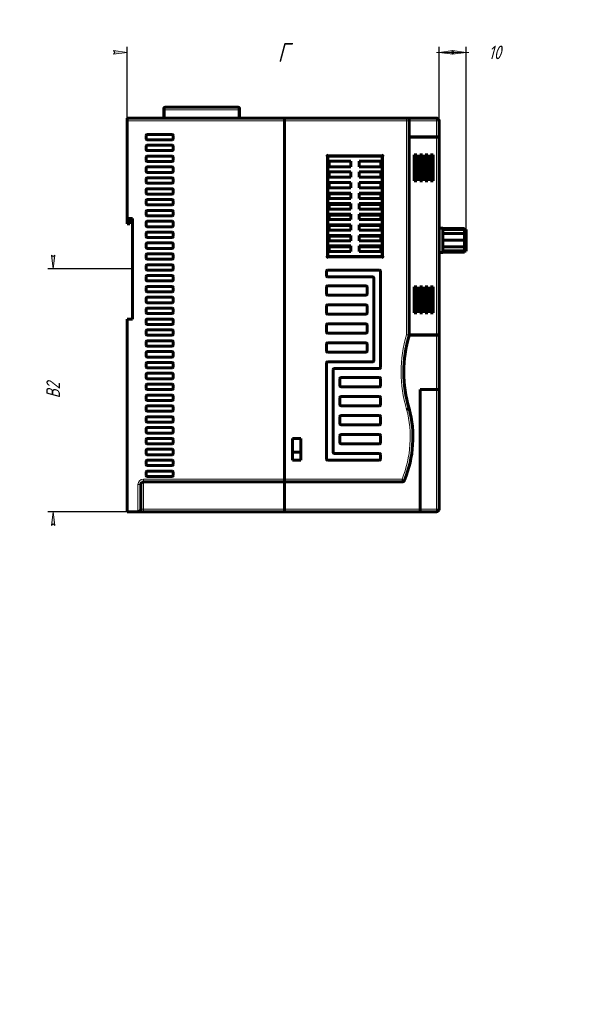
# Model space of a CAD drawing. Header units: millimetres. Extents: x 0 to 420, y 0 to 594.
# Tile 7 of 8: x 208 to 420, y 0 to 363. Entities that reach past the tile are written whole.
import ezdxf

# ---------------------------------------------------------------- set-up
doc = ezdxf.new("R2010")
doc.units = ezdxf.units.MM
doc.linetypes.add('K5LT_BASIC', pattern=[0])
doc.linetypes.add('K5LT_THIN', pattern=[0])
doc.layers.add('Системный слой', color=7, linetype='Continuous')
doc.styles.add('KDIMTEXTSTYLE', font='GOST_AU.SHX', dxfattribs={"width": 0.96, "oblique": 15, "height": 5})
doc.dimstyles.new('KDIMSTYLE (1.00)', dxfattribs={"dimtxt": 5, "dimasz": 1, "dimexe": 2, "dimexo": 0, "dimgap": 1, "dimtad": 1, "dimtxsty": 'KDIMTEXTSTYLE', "dimsah": 1, "dimcen": 0, "dimdle": 1, "dimadec": 0, "dimazin": 0, "dimtfac": 0.667, "dimtmove": 0, "dimatfit": 3, "dimfxl": 1, "dimtvp": 1, "dimtolj": 1, "dimtzin": 0, "dimarcsym": 0})

# ---------------------------------------------------------------- blocks, each defined once
blk = doc.blocks.new('U11')
at = {"layer": 'Системный слой', "color": 150, "linetype": 'K5LT_BASIC', "lineweight": 60, "true_color": 0x0080ff}
for p, q in [((362.8, 262.4), (362.8, 261.9)), ((362.8, 257.9), (362.8, 257.4))]:
    blk.add_line(p, q, dxfattribs=at)
blk = doc.blocks.new('U12')
at = {"layer": 'Системный слой', "color": 150, "linetype": 'K5LT_BASIC', "lineweight": 60, "true_color": 0x0080ff}
for p, q in [((362.8, 271.4), (362.8, 270.9)), ((362.8, 266.9), (362.8, 266.4))]:
    blk.add_line(p, q, dxfattribs=at)
blk = doc.blocks.new('U13')
at = {"layer": 'Системный слой', "color": 150, "linetype": 'K5LT_BASIC', "lineweight": 60, "true_color": 0x0080ff}
for p, q in [((362.81, 309.44), (362.81, 309.55)), ((362.81, 307.83), (362.81, 307.94))]:
    blk.add_line(p, q, dxfattribs=at)
blk = doc.blocks.new('U14')
at = {"layer": 'Системный слой', "color": 150, "linetype": 'K5LT_BASIC', "lineweight": 60, "true_color": 0x0080ff}
for p, q in [((362.81, 261.9), (362.81, 261.26)), ((362.81, 258.7), (362.81, 257.9))]:
    blk.add_line(p, q, dxfattribs=at)
blk = doc.blocks.new('KDIMARROW_01')
at = {"layer": 'Системный слой'}
blk.add_hatch(color=0, dxfattribs=at).paths.add_polyline_path([(0, 0), (-5, 0.66), (-4.5, 0), (-5, -0.66)])
at = {"layer": 'Системный слой', "color": 0, "linetype": 'K5LT_THIN', "lineweight": 18}
for p, q in [((-4.5, 0), (-5, 0.66)), ((-5, 0.66), (0, 0)), ((0, 0), (-5, -0.66)), ((-5, -0.66), (-4.5, 0)), ((0, 0), (-1, 0))]:
    blk.add_line(p, q, dxfattribs=at)
blk = doc.blocks.new('KDIMARROW_02')
at = {"layer": 'Системный слой'}
blk.add_hatch(color=0, dxfattribs=at).paths.add_polyline_path([(4.5, 0), (5, 0.66), (0, 0), (5, -0.66)])
at = {"layer": 'Системный слой', "color": 0, "linetype": 'K5LT_THIN', "lineweight": 18}
for p, q in [((0, 0), (-1, 0)), ((5, 0.66), (0, 0)), ((0, 0), (5, -0.66)), ((0, 0), (7, 0)), ((4.5, 0), (5, 0.66)), ((5, -0.66), (4.5, 0))]:
    blk.add_line(p, q, dxfattribs=at)

msp = doc.modelspace()

# ---------------------------------------------------------------- linework, layer by layer
at = {"layer": 'Системный слой', "color": 150, "linetype": 'K5LT_BASIC', "lineweight": 60, "true_color": 0x0080ff}
for p, q in [((288.755, 330.397), (261.755, 330.397)), ((247.774, 325.397), (247.774, 326.397)), ((247.774, 326.397), (305.774, 326.397)), ((261.255, 329.397), (261.255, 329.897)), ((261.255, 326.397), (261.255, 329.397)), ((289.255, 329.397), (289.255, 329.897)), ((289.255, 326.397), (289.255, 329.397)), ((305.774, 326.397), (305.774, 325.397)), ((305.774, 325.397), (305.774, 326.397)), ((305.774, 326.397), (350.774, 326.397)), ((350.774, 326.397), (361.774, 326.397)), ((247.774, 325.397), (247.774, 289.393)), ((305.774, 325.397), (305.774, 193.397)), ((305.774, 325.397), (305.774, 193.397)), ((351.774, 325.397), (351.774, 246.583)), ((362.774, 325.397), (362.774, 319.574)), ((254.774, 319.997), (254.774, 318.797)), ((264.374, 320.397), (255.174, 320.397)), ((264.774, 318.797), (264.774, 319.997)), ((351.774, 319.448), (361.774, 319.448)), ((351.774, 319.383), (361.774, 319.383)), ((362.774, 319.51), (362.774, 319.574)), ((362.774, 319.51), (362.774, 246.433)), ((254.774, 315.997), (254.774, 314.797)), ((255.174, 318.397), (264.374, 318.397)), ((264.374, 316.397), (255.174, 316.397)), ((264.774, 314.797), (264.774, 315.997)), ((362.774, 316.397), (362.784, 316.397)), ((362.784, 316.397), (362.784, 315.397)), ((254.774, 311.997), (254.774, 310.797)), ((255.174, 314.397), (264.374, 314.397)), ((264.374, 312.397), (255.174, 312.397)), ((264.774, 310.797), (264.774, 311.997)), ((321.274, 312.897), (321.774, 312.397)), ((341.774, 312.397), (321.774, 312.397)), ((321.774, 312.397), (321.774, 275.397)), ((342.274, 312.897), (341.774, 312.397)), ((341.774, 275.397), (341.774, 312.397)), ((353.627, 312.882), (354.627, 312.882)), ((353.627, 303.291), (353.627, 312.882)), ((354.627, 312.882), (354.627, 303.291)), ((355.627, 303.291), (355.627, 312.882)), ((355.627, 312.882), (356.627, 312.882)), ((356.627, 312.882), (356.627, 303.291)), ((357.627, 303.291), (357.627, 312.882)), ((357.627, 312.882), (358.627, 312.882)), ((358.627, 312.882), (358.627, 303.291)), ((359.627, 312.882), (360.627, 312.882)), ((359.627, 303.291), (359.627, 312.882)), ((360.627, 312.882), (360.627, 303.291)), ((362.784, 315.397), (362.784, 252.397)), ((362.784, 312.987), (362.794, 312.987)), ((362.794, 312.987), (362.794, 309.987)), ((362.794, 312.487), (362.804, 312.487)), ((362.804, 312.487), (362.804, 310.487)), ((255.174, 310.397), (264.374, 310.397)), ((264.374, 308.397), (255.174, 308.397)), ((330.282, 310.497), (322.282, 310.497)), ((322.282, 310.497), (322.282, 308.497)), ((322.282, 308.497), (330.282, 308.497)), ((330.282, 308.497), (330.282, 310.497)), ((333.282, 310.497), (333.282, 308.497)), ((341.282, 310.497), (333.282, 310.497)), ((333.282, 308.497), (341.282, 308.497)), ((341.282, 308.497), (341.282, 310.497)), ((362.784, 309.987), (362.794, 309.987)), ((362.784, 309.614), (362.808, 309.614)), ((362.784, 309.597), (362.808, 309.597)), ((362.784, 309.595), (362.808, 309.595)), ((362.784, 309.577), (362.808, 309.577)), ((362.784, 309.554), (362.808, 309.554)), ((362.784, 309.444), (362.808, 309.444)), ((362.794, 310.487), (362.804, 310.487)), ((362.808, 309.597), (362.808, 309.614)), ((362.808, 309.595), (362.808, 309.597)), ((362.808, 309.577), (362.808, 309.595)), ((362.808, 309.554), (362.808, 309.577)), ((362.808, 309.444), (362.808, 309.374)), ((362.808, 308.054), (362.808, 309.374)), ((254.774, 307.997), (254.774, 306.797)), ((255.174, 306.397), (264.374, 306.397)), ((264.774, 306.797), (264.774, 307.997)), ((322.282, 306.597), (322.282, 304.597)), ((330.282, 306.597), (322.282, 306.597)), ((330.282, 304.597), (330.282, 306.597)), ((333.282, 306.597), (333.282, 304.597)), ((341.282, 306.597), (333.282, 306.597)), ((341.282, 304.597), (341.282, 306.597)), ((362.784, 307.998), (362.808, 307.998)), ((362.784, 307.982), (362.808, 307.982)), ((362.784, 307.98), (362.808, 307.98)), ((362.784, 307.944), (362.808, 307.944)), ((362.784, 307.941), (362.808, 307.941)), ((362.784, 307.831), (362.808, 307.831)), ((362.784, 307.748), (362.808, 307.748)), ((362.784, 307.73), (362.808, 307.73)), ((362.784, 307.559), (362.808, 307.559)), ((362.784, 306.397), (362.794, 306.397)), ((362.794, 306.397), (362.794, 305.397)), ((362.794, 306.012), (362.808, 306.012)), ((362.794, 305.397), (362.794, 294.397)), ((362.808, 308.054), (362.808, 307.998)), ((362.808, 307.998), (362.808, 307.982)), ((362.808, 307.98), (362.808, 307.982)), ((362.808, 307.98), (362.808, 307.963)), ((362.808, 307.963), (362.808, 307.944)), ((362.808, 307.941), (362.808, 307.944)), ((362.808, 307.831), (362.808, 307.801)), ((362.808, 307.801), (362.808, 307.748)), ((362.808, 307.748), (362.808, 307.73)), ((362.808, 307.631), (362.808, 307.73)), ((362.808, 307.631), (362.808, 307.578)), ((362.808, 307.578), (362.808, 307.559)), ((362.808, 306.012), (362.808, 305.899)), ((362.808, 305.899), (362.808, 305.398)), ((362.808, 305.398), (362.808, 294.398)), ((254.774, 303.997), (254.774, 302.797)), ((264.374, 304.397), (255.174, 304.397)), ((255.174, 302.397), (264.374, 302.397)), ((264.774, 302.797), (264.774, 303.997)), ((322.282, 304.597), (330.282, 304.597)), ((330.282, 302.697), (322.282, 302.697)), ((322.282, 302.697), (322.282, 300.697)), ((330.282, 300.697), (330.282, 302.697)), ((333.282, 304.597), (341.282, 304.597)), ((333.282, 302.697), (333.282, 300.697)), ((341.282, 302.697), (333.282, 302.697)), ((341.282, 300.697), (341.282, 302.697)), ((354.627, 303.291), (353.627, 303.291)), ((356.627, 303.291), (355.627, 303.291)), ((358.627, 303.291), (357.627, 303.291)), ((360.627, 303.291), (359.627, 303.291)), ((254.774, 299.997), (254.774, 298.797)), ((264.374, 300.397), (255.174, 300.397)), ((255.174, 298.397), (264.374, 298.397)), ((264.774, 298.797), (264.774, 299.997)), ((322.282, 300.697), (330.282, 300.697)), ((322.282, 298.797), (322.282, 296.797)), ((330.282, 298.797), (322.282, 298.797)), ((322.282, 298.497), (330.274, 298.497)), ((330.274, 298.497), (330.274, 296.797)), ((330.282, 296.797), (330.282, 298.797)), ((333.282, 300.697), (341.282, 300.697)), ((341.282, 298.797), (333.282, 298.797)), ((333.282, 298.797), (333.282, 296.797)), ((333.282, 298.497), (341.274, 298.497)), ((341.274, 298.497), (341.274, 296.797)), ((341.282, 296.797), (341.282, 298.797)), ((254.774, 295.997), (254.774, 294.797)), ((264.374, 296.397), (255.174, 296.397)), ((255.174, 294.397), (264.374, 294.397)), ((264.774, 294.797), (264.774, 295.997)), ((322.282, 296.797), (330.282, 296.797)), ((322.282, 294.897), (322.282, 292.897)), ((330.282, 294.897), (322.282, 294.897)), ((322.282, 294.597), (330.274, 294.597)), ((330.274, 294.597), (330.274, 292.897)), ((330.282, 292.897), (330.282, 294.897)), ((333.282, 296.797), (341.282, 296.797)), ((333.282, 294.897), (333.282, 292.897)), ((341.282, 294.897), (333.282, 294.897)), ((333.282, 294.597), (341.274, 294.597)), ((341.274, 294.597), (341.274, 292.897)), ((341.282, 292.897), (341.282, 294.897)), ((362.794, 294.397), (362.794, 293.397)), ((362.794, 293.899), (362.808, 293.899)), ((362.808, 294.398), (362.808, 293.899)), ((362.808, 292.703), (362.808, 293.899)), ((254.774, 291.997), (254.774, 290.797)), ((264.374, 292.397), (255.174, 292.397)), ((255.174, 290.397), (264.374, 290.397)), ((264.774, 290.797), (264.774, 291.997)), ((322.282, 292.897), (330.282, 292.897)), ((330.282, 290.997), (322.282, 290.997)), ((322.282, 290.997), (322.282, 288.997)), ((322.282, 290.697), (330.274, 290.697)), ((330.274, 290.697), (330.274, 288.997)), ((330.282, 288.997), (330.282, 290.997)), ((333.282, 292.897), (341.282, 292.897)), ((333.282, 290.997), (333.282, 288.997)), ((341.282, 290.997), (333.282, 290.997)), ((333.282, 290.697), (341.274, 290.697)), ((341.274, 290.697), (341.274, 288.997)), ((341.282, 288.997), (341.282, 290.997)), ((362.784, 293.397), (362.794, 293.397)), ((362.784, 292.703), (362.808, 292.703)), ((362.784, 292.688), (362.808, 292.688)), ((362.784, 292.605), (362.808, 292.605)), ((362.784, 290.239), (362.794, 290.239)), ((362.794, 290.239), (362.794, 288.18)), ((362.808, 292.688), (362.808, 292.703)), ((362.808, 292.688), (362.808, 292.626)), ((362.808, 292.626), (362.808, 292.605)), ((247.774, 287.397), (247.774, 289.393)), ((248.774, 289.393), (247.774, 289.393)), ((248.774, 287.397), (247.774, 287.397)), ((249.774, 289.397), (248.774, 289.397)), ((248.774, 289.397), (248.774, 289.393)), ((248.774, 287.397), (248.774, 289.393)), ((249.774, 252.397), (249.774, 289.397)), ((254.774, 287.997), (254.774, 286.797)), ((264.374, 288.397), (255.174, 288.397)), ((264.774, 286.797), (264.774, 287.997)), ((322.282, 288.997), (330.282, 288.997)), ((322.282, 287.097), (322.282, 285.097)), ((330.282, 287.097), (322.282, 287.097)), ((322.282, 286.797), (330.274, 286.797)), ((330.274, 286.797), (330.274, 285.097)), ((330.282, 285.097), (330.282, 287.097)), ((333.282, 288.997), (341.282, 288.997)), ((333.282, 287.097), (333.282, 285.097)), ((341.282, 287.097), (333.282, 287.097)), ((333.282, 286.797), (341.274, 286.797)), ((341.274, 286.797), (341.274, 285.097)), ((341.282, 285.097), (341.282, 287.097)), ((362.784, 288.18), (362.794, 288.18)), ((362.794, 288.18), (362.794, 253.397)), ((254.774, 283.997), (254.774, 282.797)), ((255.174, 286.397), (264.374, 286.397)), ((264.374, 284.397), (255.174, 284.397)), ((264.774, 282.797), (264.774, 283.997)), ((322.282, 285.097), (330.282, 285.097)), ((322.282, 283.197), (322.282, 281.197)), ((330.282, 283.197), (322.282, 283.197)), ((322.282, 282.897), (330.274, 282.897)), ((330.274, 282.897), (330.274, 281.197)), ((330.282, 281.197), (330.282, 283.197)), ((333.282, 285.097), (341.282, 285.097)), ((341.282, 283.197), (333.282, 283.197)), ((333.282, 283.197), (333.282, 281.197)), ((333.282, 282.897), (341.274, 282.897)), ((341.274, 282.897), (341.274, 281.197)), ((341.282, 281.197), (341.282, 283.197)), ((362.794, 286.397), (362.808, 286.397)), ((362.808, 286.397), (362.808, 276.397)), ((362.808, 285.897), (364.174, 285.897)), ((364.174, 285.897), (364.174, 276.897)), ((364.174, 285.777), (372.174, 285.777)), ((364.174, 285.328), (372.174, 285.328)), ((364.174, 283.827), (372.174, 283.827)), ((372.174, 285.777), (372.174, 285.328)), ((372.174, 285.397), (372.774, 285.397)), ((372.174, 285.328), (372.174, 283.827)), ((372.174, 283.827), (372.174, 281.397)), ((372.774, 285.397), (372.774, 277.397)), ((254.774, 279.997), (254.774, 278.797)), ((255.174, 282.397), (264.374, 282.397)), ((264.374, 280.397), (255.174, 280.397)), ((264.774, 278.797), (264.774, 279.997)), ((322.282, 281.197), (330.282, 281.197)), ((330.282, 279.297), (322.282, 279.297)), ((322.282, 279.297), (322.282, 277.297)), ((330.282, 277.297), (330.282, 279.297)), ((333.282, 281.197), (341.282, 281.197)), ((341.282, 279.297), (333.282, 279.297)), ((333.282, 279.297), (333.282, 277.297)), ((341.282, 277.297), (341.282, 279.297)), ((364.174, 281.397), (372.174, 281.397)), ((372.174, 281.397), (372.174, 278.977)), ((254.774, 275.997), (254.774, 274.797)), ((255.174, 278.397), (264.374, 278.397)), ((264.374, 276.397), (255.174, 276.397)), ((264.774, 274.797), (264.774, 275.997)), ((322.282, 278.997), (330.274, 278.997)), ((322.282, 277.297), (330.282, 277.297)), ((330.274, 278.997), (330.274, 277.297)), ((333.282, 278.997), (341.274, 278.997)), ((333.282, 277.297), (341.282, 277.297)), ((341.274, 278.997), (341.274, 277.297)), ((362.794, 276.397), (362.808, 276.397)), ((362.804, 276.397), (362.804, 275.552)), ((362.808, 276.897), (364.174, 276.897)), ((364.174, 278.977), (372.174, 278.977)), ((364.174, 277.482), (372.174, 277.482)), ((364.174, 277.061), (372.174, 277.061)), ((372.174, 278.977), (372.174, 277.482)), ((372.174, 277.482), (372.174, 277.061)), ((372.174, 277.397), (372.774, 277.397)), ((254.774, 271.997), (254.774, 270.797)), ((255.174, 274.397), (264.374, 274.397)), ((264.374, 272.397), (255.174, 272.397)), ((264.774, 270.797), (264.774, 271.997)), ((321.274, 274.897), (321.774, 275.397)), ((321.774, 275.397), (341.774, 275.397)), ((342.274, 274.897), (341.774, 275.397)), ((362.794, 275.552), (362.804, 275.552)), ((255.174, 270.397), (264.374, 270.397)), ((264.374, 268.397), (255.174, 268.397)), ((321.224, 269.997), (321.224, 268.297)), ((340.824, 270.397), (321.624, 270.397)), ((341.224, 234.547), (341.224, 269.997)), ((362.794, 271.397), (362.804, 271.397)), ((362.794, 270.897), (362.804, 270.897)), ((362.804, 270.897), (362.804, 266.897)), ((362.804, 270.209), (362.808, 270.209)), ((362.808, 270.209), (362.808, 270.183)), ((362.808, 270.183), (362.808, 270.111)), ((362.808, 267.926), (362.808, 270.111)), ((254.774, 267.997), (254.774, 266.797)), ((255.174, 266.397), (264.374, 266.397)), ((264.774, 266.797), (264.774, 267.997)), ((321.624, 267.897), (338.324, 267.897)), ((338.724, 267.497), (338.724, 237.047)), ((362.794, 266.897), (362.804, 266.897)), ((362.794, 266.397), (362.804, 266.397)), ((362.804, 267.862), (362.808, 267.862)), ((362.804, 267.842), (362.808, 267.842)), ((362.804, 267.423), (362.808, 267.423)), ((362.808, 267.926), (362.808, 267.862)), ((362.808, 267.862), (362.808, 267.842)), ((362.808, 267.423), (362.808, 267.842)), ((254.774, 263.997), (254.774, 262.797)), ((264.374, 264.397), (255.174, 264.397)), ((255.174, 262.397), (264.374, 262.397)), ((264.774, 262.797), (264.774, 263.997)), ((321.222, 264.247), (321.222, 261.547)), ((335.822, 264.647), (321.622, 264.647)), ((321.622, 261.147), (335.822, 261.147)), ((336.222, 261.547), (336.222, 264.247)), ((353.631, 264.241), (354.631, 264.241)), ((353.631, 254.65), (353.631, 264.241)), ((354.631, 264.241), (354.631, 254.65)), ((355.631, 254.65), (355.631, 264.241)), ((355.631, 264.241), (356.631, 264.241)), ((356.631, 264.241), (356.631, 254.65)), ((357.631, 264.241), (358.631, 264.241)), ((357.631, 254.65), (357.631, 264.241)), ((358.631, 264.241), (358.631, 254.65)), ((359.631, 264.241), (360.631, 264.241)), ((359.631, 254.65), (359.631, 264.241)), ((360.631, 264.241), (360.631, 254.65)), ((362.794, 262.397), (362.804, 262.397)), ((362.794, 261.897), (362.805, 261.897)), ((362.805, 261.897), (362.806, 261.897)), ((362.805, 261.897), (362.805, 257.897)), ((362.805, 261.261), (362.808, 261.261)), ((362.805, 261.26), (362.808, 261.26)), ((362.806, 261.606), (362.808, 261.606)), ((362.808, 261.606), (362.808, 261.513)), ((362.808, 261.526), (362.808, 261.519)), ((362.808, 261.513), (362.808, 261.296)), ((362.808, 261.261), (362.808, 261.296)), ((362.808, 261.261), (362.808, 261.26)), ((362.808, 261.26), (362.808, 261.176)), ((362.808, 258.991), (362.808, 261.176)), ((254.774, 259.997), (254.774, 258.797)), ((264.374, 260.397), (255.174, 260.397)), ((255.174, 258.397), (264.374, 258.397)), ((264.774, 258.797), (264.774, 259.997)), ((335.822, 257.647), (321.622, 257.647)), ((362.794, 257.897), (362.805, 257.897)), ((362.805, 258.927), (362.808, 258.927)), ((362.805, 258.907), (362.808, 258.907)), ((362.805, 258.721), (362.808, 258.721)), ((362.805, 258.701), (362.808, 258.701)), ((362.805, 257.897), (362.806, 257.897)), ((362.806, 258.37), (362.808, 258.37)), ((362.806, 258.37), (362.808, 258.37)), ((362.808, 260.174), (362.807, 260.171)), ((362.808, 258.386), (362.807, 258.382)), ((362.808, 258.991), (362.808, 258.927)), ((362.808, 258.927), (362.808, 258.907)), ((362.808, 258.785), (362.808, 258.907)), ((362.808, 258.785), (362.808, 258.721)), ((362.808, 258.721), (362.808, 258.701)), ((362.808, 258.681), (362.808, 258.701)), ((362.808, 258.681), (362.808, 258.461)), ((362.808, 258.461), (362.808, 258.37)), ((254.774, 255.997), (254.774, 254.797)), ((264.374, 256.397), (255.174, 256.397)), ((255.174, 254.397), (264.374, 254.397)), ((264.774, 254.797), (264.774, 255.997)), ((321.222, 257.247), (321.222, 254.547)), ((321.622, 254.147), (335.822, 254.147)), ((336.222, 254.547), (336.222, 257.247)), ((354.631, 254.65), (353.631, 254.65)), ((356.631, 254.65), (355.631, 254.65)), ((358.631, 254.65), (357.631, 254.65)), ((360.631, 254.65), (359.631, 254.65)), ((362.794, 257.397), (362.804, 257.397)), ((247.774, 252.397), (247.774, 181.397)), ((247.774, 252.397), (249.774, 252.397)), ((254.774, 251.997), (254.774, 250.797)), ((264.374, 252.397), (255.174, 252.397)), ((255.174, 250.397), (264.374, 250.397)), ((264.774, 250.797), (264.774, 251.997)), ((321.222, 250.247), (321.222, 247.547)), ((335.822, 250.647), (321.622, 250.647)), ((336.222, 247.547), (336.222, 250.247)), ((362.774, 251.397), (362.784, 251.397)), ((362.784, 253.397), (362.794, 253.397)), ((362.784, 252.397), (362.784, 251.397)), ((254.774, 247.997), (254.774, 246.797)), ((264.374, 248.397), (255.174, 248.397)), ((264.774, 246.797), (264.774, 247.997)), ((321.622, 247.147), (335.822, 247.147)), ((254.774, 243.997), (254.774, 242.797)), ((255.174, 246.397), (264.374, 246.397)), ((264.374, 244.397), (255.174, 244.397)), ((264.774, 242.797), (264.774, 243.997)), ((321.222, 243.247), (321.222, 240.547)), ((335.822, 243.647), (321.622, 243.647)), ((336.222, 240.547), (336.222, 243.247)), ((351.771, 246.496), (361.774, 246.496)), ((351.774, 246.56), (361.774, 246.56)), ((362.774, 246.369), (362.774, 246.433)), ((362.774, 246.369), (362.774, 226.397)), ((254.774, 239.997), (254.774, 238.797)), ((255.174, 242.397), (264.374, 242.397)), ((264.374, 240.397), (255.174, 240.397)), ((264.774, 238.797), (264.774, 239.997)), ((321.622, 240.147), (335.822, 240.147)), ((362.774, 240.029), (362.808, 240.029)), ((362.774, 240.028), (362.808, 240.028)), ((362.774, 239.636), (362.808, 239.636)), ((362.774, 239.39), (362.808, 239.39)), ((362.774, 239.353), (362.808, 239.353)), ((362.808, 240.029), (362.808, 240.028)), ((362.808, 239.636), (362.808, 239.39)), ((362.808, 239.39), (362.808, 239.353)), ((362.808, 239.353), (362.808, 233.583)), ((254.774, 235.997), (254.774, 234.797)), ((255.174, 238.397), (264.374, 238.397)), ((264.374, 236.397), (255.174, 236.397)), ((264.774, 234.797), (264.774, 235.997)), ((321.224, 236.247), (321.224, 200.797)), ((338.324, 236.647), (321.624, 236.647)), ((255.174, 234.397), (264.374, 234.397)), ((264.374, 232.397), (255.174, 232.397)), ((323.724, 203.297), (323.724, 233.747)), ((324.124, 234.147), (340.824, 234.147)), ((362.774, 233.583), (362.808, 233.583)), ((362.774, 233.244), (362.808, 233.244)), ((362.808, 233.583), (362.808, 233.244)), ((254.774, 231.997), (254.774, 230.797)), ((255.174, 230.397), (264.374, 230.397)), ((264.774, 230.797), (264.774, 231.997)), ((326.224, 230.497), (326.224, 227.797)), ((340.824, 230.897), (326.624, 230.897)), ((341.224, 227.797), (341.224, 230.497)), ((254.774, 227.997), (254.774, 226.797)), ((264.374, 228.397), (255.174, 228.397)), ((255.174, 226.397), (264.374, 226.397)), ((264.774, 226.797), (264.774, 227.997)), ((326.624, 227.397), (340.824, 227.397)), ((355.774, 182.397), (355.774, 226.397)), ((361.774, 226.397), (355.774, 226.397)), ((355.774, 226.397), (355.774, 182.397)), ((355.774, 226.397), (361.774, 226.397)), ((361.774, 226.397), (362.774, 226.397)), ((361.774, 226.397), (362.774, 226.397)), ((362.774, 226.397), (362.774, 182.397)), ((362.774, 224.997), (362.794, 224.997)), ((362.794, 224.997), (362.794, 224.597)), ((254.774, 223.997), (254.774, 222.797)), ((264.374, 224.397), (255.174, 224.397)), ((255.174, 222.397), (264.374, 222.397)), ((264.774, 222.797), (264.774, 223.997)), ((326.224, 223.497), (326.224, 220.797)), ((340.824, 223.897), (326.624, 223.897)), ((341.224, 220.797), (341.224, 223.497)), ((362.774, 223.997), (362.794, 223.997)), ((362.794, 224.597), (362.794, 224.397)), ((362.794, 224.397), (362.794, 223.997)), ((254.774, 219.997), (254.774, 218.797)), ((264.374, 220.397), (255.174, 220.397)), ((255.174, 218.397), (264.374, 218.397)), ((264.774, 218.797), (264.774, 219.997)), ((326.624, 220.397), (340.824, 220.397)), ((350.812, 219.126), (351.774, 219.397)), ((254.774, 215.997), (254.774, 214.797)), ((264.374, 216.397), (255.174, 216.397)), ((255.174, 214.397), (264.374, 214.397)), ((264.774, 214.797), (264.774, 215.997)), ((326.224, 216.497), (326.224, 213.797)), ((340.824, 216.897), (326.624, 216.897)), ((341.224, 213.797), (341.224, 216.497)), ((254.774, 211.997), (254.774, 210.797)), ((264.374, 212.397), (255.174, 212.397)), ((255.174, 210.397), (264.374, 210.397)), ((264.774, 210.797), (264.774, 211.997)), ((326.624, 213.397), (340.824, 213.397)), ((254.774, 207.997), (254.774, 206.797)), ((264.374, 208.397), (255.174, 208.397)), ((264.774, 206.797), (264.774, 207.997)), ((311.798, 208.397), (308.798, 208.397)), ((308.798, 208.397), (308.798, 200.397)), ((311.798, 200.397), (311.798, 208.397)), ((326.224, 209.497), (326.224, 206.797)), ((340.824, 209.897), (326.624, 209.897)), ((341.224, 206.797), (341.224, 209.497)), ((254.774, 203.997), (254.774, 202.797)), ((255.174, 206.397), (264.374, 206.397)), ((264.374, 204.397), (255.174, 204.397)), ((264.774, 202.797), (264.774, 203.997)), ((311.798, 203.397), (308.798, 203.397)), ((326.624, 206.397), (340.824, 206.397)), ((254.774, 199.997), (254.774, 198.797)), ((255.174, 202.397), (264.374, 202.397)), ((264.374, 200.397), (255.174, 200.397)), ((264.774, 198.797), (264.774, 199.997)), ((308.798, 200.397), (311.798, 200.397)), ((321.624, 200.397), (340.824, 200.397)), ((340.824, 202.897), (324.124, 202.897)), ((341.224, 200.797), (341.224, 202.497)), ((254.774, 195.997), (254.774, 194.797)), ((255.174, 198.397), (264.374, 198.397)), ((264.374, 196.397), (255.174, 196.397)), ((264.774, 194.797), (264.774, 195.997)), ((305.774, 192.397), (253.774, 192.397)), ((255.174, 194.397), (264.374, 194.397)), ((305.774, 193.397), (305.774, 192.397)), ((305.774, 192.397), (305.774, 193.397)), ((305.774, 182.397), (305.774, 192.397)), ((305.774, 182.397), (305.774, 192.397)), ((349.107, 192.397), (305.774, 192.397)), ((252.774, 182.397), (252.774, 191.397)), ((247.774, 181.397), (251.774, 181.397)), ((253.774, 181.397), (251.774, 181.397)), ((253.774, 181.397), (305.774, 181.397)), ((305.774, 182.397), (305.774, 181.397)), ((305.774, 181.397), (305.774, 182.397)), ((305.774, 181.397), (355.774, 181.397)), ((355.774, 182.397), (355.774, 181.397)), ((355.774, 181.397), (355.774, 182.397)), ((355.774, 181.397), (361.774, 181.397))]:
    msp.add_line(p, q, dxfattribs=at)
at = {"layer": 'Системный слой', "color": 7, "linetype": 'K5LT_THIN', "lineweight": 18}
for p, q in [((261.755, 329.397), (261.755, 330.397)), ((288.755, 329.397), (288.755, 330.397)), ((261.255, 329.397), (261.755, 329.397)), ((261.755, 326.397), (261.755, 329.397)), ((288.755, 329.397), (261.755, 329.397)), ((288.755, 329.397), (289.255, 329.397)), ((288.755, 326.397), (288.755, 329.397)), ((350.774, 326.397), (350.774, 325.397)), ((361.774, 326.397), (361.774, 325.397)), ((247.774, 325.397), (305.774, 325.397)), ((305.774, 325.397), (350.774, 325.397)), ((350.774, 325.397), (351.774, 325.397)), ((350.774, 325.397), (350.774, 246.583)), ((351.774, 325.397), (361.774, 325.397)), ((362.774, 325.397), (361.774, 325.397)), ((361.774, 325.397), (361.774, 319.448)), ((361.774, 319.383), (361.774, 246.56)), ((321.274, 312.897), (321.274, 274.897)), ((342.274, 312.897), (321.274, 312.897)), ((342.274, 274.897), (342.274, 312.897)), ((362.774, 315.397), (362.784, 315.397)), ((362.784, 309.374), (362.808, 309.374)), ((362.784, 308.054), (362.808, 308.054)), ((362.784, 307.963), (362.808, 307.963)), ((362.784, 307.801), (362.808, 307.801)), ((362.784, 307.631), (362.808, 307.631)), ((362.784, 307.578), (362.808, 307.578)), ((362.784, 305.397), (362.794, 305.397)), ((362.794, 306.012), (362.808, 306.012)), ((362.794, 305.899), (362.808, 305.899)), ((362.794, 305.398), (362.808, 305.398)), ((362.784, 294.397), (362.794, 294.397)), ((362.794, 294.398), (362.808, 294.398)), ((362.784, 292.626), (362.808, 292.626)), ((321.274, 274.897), (342.274, 274.897)), ((362.804, 270.183), (362.808, 270.183)), ((362.804, 270.111), (362.808, 270.111)), ((362.804, 267.926), (362.808, 267.926)), ((362.805, 261.176), (362.808, 261.176)), ((362.806, 261.513), (362.808, 261.513)), ((362.806, 261.296), (362.808, 261.296)), ((362.805, 258.991), (362.808, 258.991)), ((362.805, 258.785), (362.808, 258.785)), ((362.806, 258.681), (362.808, 258.681)), ((362.806, 258.461), (362.808, 258.461)), ((362.774, 252.397), (362.784, 252.397)), ((350.774, 246.583), (351.774, 246.583)), ((350.774, 246.583), (351.733, 246.296)), ((361.774, 246.496), (361.774, 226.397)), ((361.774, 226.397), (361.774, 182.397)), ((362.774, 224.597), (362.794, 224.597)), ((362.774, 224.397), (362.794, 224.397)), ((305.774, 193.397), (253.774, 193.397)), ((253.774, 193.397), (253.774, 192.397)), ((253.774, 182.397), (253.774, 192.397)), ((349.107, 193.397), (305.774, 193.397)), ((349.107, 193.397), (350.034, 193.02)), ((349.107, 193.397), (349.107, 192.397)), ((251.774, 191.397), (252.774, 191.397)), ((251.774, 181.397), (251.774, 191.397)), ((253.774, 182.397), (252.774, 182.397)), ((253.774, 182.397), (305.774, 182.397)), ((253.774, 181.397), (253.774, 182.397)), ((305.774, 182.397), (355.774, 182.397)), ((355.774, 182.397), (361.774, 182.397)), ((361.774, 182.397), (361.774, 181.397)), ((361.774, 182.397), (362.774, 182.397))]:
    msp.add_line(p, q, dxfattribs=at)
at = {"layer": 'Системный слой', "color": 150, "linetype": 'K5LT_BASIC', "lineweight": 60, "true_color": 0x0080ff}
for centre, radius, start, end in [((261.755, 329.897), 0.5, 90, 180), ((288.755, 329.897), 0.5, 0, 90), ((350.774, 325.397), 1, 0, 90), ((361.774, 325.397), 1, 0, 90), ((255.174, 319.997), 0.4, 90, 180), ((264.374, 319.997), 0.4, 0, 90), ((255.174, 318.797), 0.4, 180, 270), ((255.174, 315.997), 0.4, 90, 180), ((264.374, 318.797), 0.4, 270, 0), ((264.374, 315.997), 0.4, 0, 90), ((255.174, 314.797), 0.4, 180, 270), ((255.174, 311.997), 0.4, 90, 180), ((264.374, 314.797), 0.4, 270, 0), ((264.374, 311.997), 0.4, 0, 90), ((255.174, 310.797), 0.4, 180, 270), ((255.174, 307.997), 0.4, 90, 180), ((264.374, 310.797), 0.4, 270, 0), ((264.374, 307.997), 0.4, 0, 90), ((255.174, 306.797), 0.4, 180, 270), ((264.374, 306.797), 0.4, 270, 0), ((255.174, 303.997), 0.4, 90, 180), ((255.174, 302.797), 0.4, 180, 270), ((264.374, 303.997), 0.4, 0, 90), ((264.374, 302.797), 0.4, 270, 0), ((255.174, 299.997), 0.4, 90, 180), ((255.174, 298.797), 0.4, 180, 270), ((264.374, 299.997), 0.4, 0, 90), ((264.374, 298.797), 0.4, 270, 0), ((255.174, 295.997), 0.4, 90, 180), ((255.174, 294.797), 0.4, 180, 270), ((264.374, 295.997), 0.4, 0, 90), ((264.374, 294.797), 0.4, 270, 0), ((255.174, 291.997), 0.4, 90, 180), ((255.174, 290.797), 0.4, 180, 270), ((264.374, 291.997), 0.4, 0, 90), ((264.374, 290.797), 0.4, 270, 0), ((255.174, 287.997), 0.4, 90, 180), ((255.174, 286.797), 0.4, 180, 270), ((264.374, 287.997), 0.4, 0, 90), ((264.374, 286.797), 0.4, 270, 0), ((255.174, 283.997), 0.4, 90, 180), ((264.374, 283.997), 0.4, 0, 90), ((255.174, 282.797), 0.4, 180, 270), ((255.174, 279.997), 0.4, 90, 180), ((264.374, 282.797), 0.4, 270, 0), ((264.374, 279.997), 0.4, 0, 90), ((255.174, 278.797), 0.4, 180, 270), ((255.174, 275.997), 0.4, 90, 180), ((264.374, 278.797), 0.4, 270, 0), ((264.374, 275.997), 0.4, 0, 90), ((255.174, 274.797), 0.4, 180, 270), ((255.174, 271.997), 0.4, 90, 180), ((264.374, 274.797), 0.4, 270, 0), ((264.374, 271.997), 0.4, 0, 90), ((255.174, 270.797), 0.4, 180, 270), ((255.174, 267.997), 0.4, 90, 180), ((264.374, 270.797), 0.4, 270, 0), ((264.374, 267.997), 0.4, 0, 90), ((321.624, 269.997), 0.4, 90, 180), ((340.824, 269.997), 0.4, 0, 90), ((255.174, 266.797), 0.4, 180, 270), ((264.374, 266.797), 0.4, 270, 0), ((321.624, 268.297), 0.4, 180, 270), ((338.324, 267.497), 0.4, 0, 90), ((255.174, 263.997), 0.4, 90, 180), ((255.174, 262.797), 0.4, 180, 270), ((264.374, 263.997), 0.4, 0, 90), ((264.374, 262.797), 0.4, 270, 0), ((321.622, 264.247), 0.4, 90, 180), ((321.622, 261.547), 0.4, 180, 270), ((335.822, 264.247), 0.4, 0, 90), ((335.822, 261.547), 0.4, 270, 0), ((255.174, 259.997), 0.4, 90, 180), ((255.174, 258.797), 0.4, 180, 270), ((264.374, 259.997), 0.4, 0, 90), ((264.374, 258.797), 0.4, 270, 0), ((321.622, 257.247), 0.4, 90, 180), ((335.822, 257.247), 0.4, 0, 90), ((255.174, 255.997), 0.4, 90, 180), ((255.174, 254.797), 0.4, 180, 270), ((264.374, 255.997), 0.4, 0, 90), ((264.374, 254.797), 0.4, 270, 0), ((321.622, 254.547), 0.4, 180, 270), ((335.822, 254.547), 0.4, 270, 0), ((255.174, 251.997), 0.4, 90, 180), ((255.174, 250.797), 0.4, 180, 270), ((264.374, 251.997), 0.4, 0, 90), ((264.374, 250.797), 0.4, 270, 0), ((321.622, 250.247), 0.4, 90, 180), ((335.822, 250.247), 0.4, 0, 90), ((255.174, 247.997), 0.4, 90, 180), ((255.174, 246.797), 0.4, 180, 270), ((264.374, 247.997), 0.4, 0, 90), ((264.374, 246.797), 0.4, 270, 0), ((321.622, 247.547), 0.4, 180, 270), ((335.822, 247.547), 0.4, 270, 0), ((255.174, 243.997), 0.4, 90, 180), ((264.374, 243.997), 0.4, 0, 90), ((321.622, 243.247), 0.4, 90, 180), ((335.822, 243.247), 0.4, 0, 90), ((396.468, 232.916), 46.694, 163.34858, 196.83006), ((350.774, 246.583), 1, 343.34858, 0), ((255.174, 242.797), 0.4, 180, 270), ((255.174, 239.997), 0.4, 90, 180), ((264.374, 242.797), 0.4, 270, 0), ((264.374, 239.997), 0.4, 0, 90), ((321.622, 240.547), 0.4, 180, 270), ((335.822, 240.547), 0.4, 270, 0), ((255.174, 238.797), 0.4, 180, 270), ((255.174, 235.997), 0.4, 90, 180), ((264.374, 238.797), 0.4, 270, 0), ((264.374, 235.997), 0.4, 0, 90), ((321.624, 236.247), 0.4, 90, 180), ((338.324, 237.047), 0.4, 270, 0), ((255.174, 234.797), 0.4, 180, 270), ((255.174, 231.997), 0.4, 90, 180), ((264.374, 234.797), 0.4, 270, 0), ((264.374, 231.997), 0.4, 0, 90), ((324.124, 233.747), 0.4, 90, 180), ((340.824, 234.547), 0.4, 270, 0), ((255.174, 230.797), 0.4, 180, 270), ((264.374, 230.797), 0.4, 270, 0), ((326.624, 230.497), 0.4, 90, 180), ((340.824, 230.497), 0.4, 0, 90), ((255.174, 227.997), 0.4, 90, 180), ((255.174, 226.797), 0.4, 180, 270), ((264.374, 227.997), 0.4, 0, 90), ((264.374, 226.797), 0.4, 270, 0), ((326.624, 227.797), 0.4, 180, 270), ((340.824, 227.797), 0.4, 270, 0), ((255.174, 223.997), 0.4, 90, 180), ((255.174, 222.797), 0.4, 180, 270), ((264.374, 223.997), 0.4, 0, 90), ((264.374, 222.797), 0.4, 270, 0), ((326.624, 223.497), 0.4, 90, 180), ((340.824, 223.497), 0.4, 0, 90), ((255.174, 219.997), 0.4, 90, 180), ((255.174, 218.797), 0.4, 180, 270), ((264.374, 219.997), 0.4, 0, 90), ((264.374, 218.797), 0.4, 270, 0), ((326.624, 220.797), 0.4, 180, 270), ((340.824, 220.797), 0.4, 270, 0), ((311.124, 208.834), 42, 337.88214, 14.56624), ((255.174, 215.997), 0.4, 90, 180), ((255.174, 214.797), 0.4, 180, 270), ((264.374, 215.997), 0.4, 0, 90), ((264.374, 214.797), 0.4, 270, 0), ((326.624, 216.497), 0.4, 90, 180), ((340.824, 216.497), 0.4, 0, 90), ((255.174, 211.997), 0.4, 90, 180), ((255.174, 210.797), 0.4, 180, 270), ((264.374, 211.997), 0.4, 0, 90), ((264.374, 210.797), 0.4, 270, 0), ((326.624, 213.797), 0.4, 180, 270), ((340.824, 213.797), 0.4, 270, 0), ((255.174, 207.997), 0.4, 90, 180), ((255.174, 206.797), 0.4, 180, 270), ((264.374, 207.997), 0.4, 0, 90), ((264.374, 206.797), 0.4, 270, 0), ((326.624, 209.497), 0.4, 90, 180), ((326.624, 206.797), 0.4, 180, 270), ((340.824, 209.497), 0.4, 0, 90), ((340.824, 206.797), 0.4, 270, 0), ((255.174, 203.997), 0.4, 90, 180), ((264.374, 203.997), 0.4, 0, 90), ((324.124, 203.297), 0.4, 180, 270), ((255.174, 202.797), 0.4, 180, 270), ((255.174, 199.997), 0.4, 90, 180), ((264.374, 202.797), 0.4, 270, 0), ((264.374, 199.997), 0.4, 0, 90), ((321.624, 200.797), 0.4, 180, 270), ((340.824, 202.497), 0.4, 0, 90), ((340.824, 200.797), 0.4, 270, 0), ((255.174, 198.797), 0.4, 180, 270), ((255.174, 195.997), 0.4, 90, 180), ((264.374, 198.797), 0.4, 270, 0), ((264.374, 195.997), 0.4, 0, 90), ((253.774, 191.397), 1, 90, 180), ((255.174, 194.797), 0.4, 180, 270), ((264.374, 194.797), 0.4, 270, 0), ((349.107, 193.397), 1, 270, 337.88214), ((251.774, 182.397), 1, 270, 0), ((361.774, 182.397), 1, 270, 0)]:
    msp.add_arc(centre, radius, start, end, dxfattribs=at)
at = {"layer": 'Системный слой', "color": 7, "linetype": 'K5LT_THIN', "lineweight": 18}
for centre, radius, start, end in [((396.468, 232.916), 47.694, 163.34858, 196.80605), ((311.124, 208.834), 41, 337.88214, 14.53894), ((253.774, 191.397), 2, 90, 180)]:
    msp.add_arc(centre, radius, start, end, dxfattribs=at)
at = {"layer": 'Системный слой', "color": 150, "linetype": 'K5LT_BASIC', "lineweight": 60, "true_color": 0x0080ff}
for points in [[(361.774, 319.448), (361.787, 319.448), (361.81, 319.448), (361.846, 319.448), (361.886, 319.448), (361.935, 319.449), (361.991, 319.451), (362.05, 319.453), (362.116, 319.455), (362.199, 319.46), (362.306, 319.467), (362.421, 319.478), (362.518, 319.49), (362.584, 319.5), (362.623, 319.508), (362.646, 319.513), (362.661, 319.516), (362.675, 319.52), (362.687, 319.523), (362.698, 319.526), (362.708, 319.529), (362.717, 319.533), (362.726, 319.536), (362.733, 319.539), (362.74, 319.542), (362.746, 319.545), (362.751, 319.548), (362.756, 319.55), (362.759, 319.553), (362.763, 319.555), (362.765, 319.558), (362.767, 319.56), (362.769, 319.562), (362.77, 319.563), (362.772, 319.565), (362.772, 319.567), (362.773, 319.568), (362.774, 319.569), (362.774, 319.571), (362.774, 319.572), (362.774, 319.573), (362.774, 319.574), (362.774, 319.574)], [(361.774, 319.383), (361.787, 319.383), (361.81, 319.384), (361.846, 319.384), (361.886, 319.384), (361.935, 319.385), (361.991, 319.386), (362.05, 319.388), (362.116, 319.391), (362.199, 319.395), (362.306, 319.403), (362.421, 319.413), (362.518, 319.426), (362.584, 319.436), (362.623, 319.444), (362.646, 319.449), (362.661, 319.452), (362.675, 319.456), (362.687, 319.459), (362.698, 319.462), (362.708, 319.465), (362.717, 319.468), (362.726, 319.472), (362.733, 319.475), (362.74, 319.478), (362.746, 319.481), (362.751, 319.483), (362.756, 319.486), (362.759, 319.489), (362.763, 319.491), (362.765, 319.493), (362.767, 319.495), (362.769, 319.497), (362.77, 319.499), (362.772, 319.501), (362.772, 319.502), (362.773, 319.504), (362.774, 319.505), (362.774, 319.506), (362.774, 319.508), (362.774, 319.509), (362.774, 319.51), (362.774, 319.51)], [(361.774, 246.56), (361.787, 246.56), (361.81, 246.56), (361.846, 246.56), (361.886, 246.559), (361.935, 246.558), (361.991, 246.557), (362.05, 246.555), (362.116, 246.552), (362.199, 246.548), (362.306, 246.541), (362.421, 246.53), (362.518, 246.518), (362.584, 246.507), (362.623, 246.5), (362.646, 246.495), (362.661, 246.491), (362.675, 246.488), (362.687, 246.485), (362.698, 246.481), (362.708, 246.478), (362.717, 246.475), (362.726, 246.472), (362.733, 246.469), (362.74, 246.466), (362.746, 246.463), (362.751, 246.46), (362.756, 246.457), (362.759, 246.455), (362.763, 246.452), (362.765, 246.45), (362.767, 246.448), (362.769, 246.446), (362.77, 246.444), (362.772, 246.443), (362.772, 246.441), (362.773, 246.44), (362.774, 246.438), (362.774, 246.437), (362.774, 246.436), (362.774, 246.434), (362.774, 246.434), (362.774, 246.433)], [(361.774, 246.496), (361.787, 246.496), (361.81, 246.496), (361.846, 246.495), (361.886, 246.495), (361.935, 246.494), (361.991, 246.493), (362.05, 246.491), (362.116, 246.488), (362.199, 246.484), (362.306, 246.476), (362.421, 246.466), (362.518, 246.454), (362.584, 246.443), (362.623, 246.436), (362.646, 246.431), (362.661, 246.427), (362.675, 246.424), (362.687, 246.42), (362.698, 246.417), (362.708, 246.414), (362.717, 246.411), (362.726, 246.408), (362.733, 246.405), (362.74, 246.402), (362.746, 246.399), (362.751, 246.396), (362.756, 246.393), (362.759, 246.391), (362.763, 246.388), (362.765, 246.386), (362.767, 246.384), (362.769, 246.382), (362.77, 246.38), (362.772, 246.378), (362.772, 246.377), (362.773, 246.375), (362.774, 246.374), (362.774, 246.373), (362.774, 246.371), (362.774, 246.37), (362.774, 246.369), (362.774, 246.369)]]:
    msp.add_open_spline(points, degree=3, knots=[0, 0, 0, 0, 0.0235674, 0.0443174, 0.0684569, 0.0990587, 0.1388535, 0.1776506, 0.2152715, 0.2697353, 0.3472109, 0.4469369, 0.5394641, 0.6066909, 0.6493331, 0.6731919, 0.6941523, 0.7121951, 0.7302261, 0.7480355, 0.7656202, 0.7827431, 0.7996291, 0.8158744, 0.831706, 0.8468996, 0.8618825, 0.8759745, 0.8894039, 0.9017138, 0.9135661, 0.9242523, 0.9342234, 0.9431755, 0.9517695, 0.9596287, 0.9670649, 0.9739401, 0.9806986, 0.9872037, 0.9936339, 1, 1, 1, 1], dxfattribs=at)

# ---------------------------------------------------------------- block references
at = {"layer": 'Системный слой'}
for name in ['U13', 'U12', 'U11', 'U14']:
    msp.add_blockref(name, (0, 0), dxfattribs=at)

# ---------------------------------------------------------------- dimensions: what is measured, and where the dimension line sits
at = {"layer": 'Системный слой', "color": 7}
for base, p1, p2, location, text, override in [((247.774, 350.588), (362.808, 286.397), (247.774, 302.673), (305.291, 350.588), '\\H5.0;\\W0.965;\\Q15;\\H5.0;\\W0.965;\\Q15;\\Q15;\\H7.00;Г\\Q15;\\H5.00;', {"dimexo": 0, "dimblk1": 'KDIMARROW_01', "dimblk2": 'KDIMARROW_01', "dimse1": 0, "dimse2": 0, "dimclrt": 7, "dimtolj": 1}), ((362.808, 350.588), (372.774, 281.397), (362.808, 286.397), (383.33, 350.588), '\\H5.0;\\W0.965;\\Q15;\\H5.0;\\W0.965;\\Q15;\\Q15;10', {"dimexo": 0, "dimblk1": 'KDIMARROW_02', "dimblk2": 'KDIMARROW_02', "dimse1": 0, "dimse2": 0, "dimclrt": 7, "dimtolj": 1})]:
    msp.add_linear_dim(base=base, p1=p1, p2=p2, location=location, text=text, dimstyle='KDIMSTYLE (1.00)', override=override, dxfattribs=at).render()
msp.add_linear_dim(base=(220.502, 181.397), p1=(249.774, 270.897), p2=(249.774, 181.397), angle=90, location=(220.502, 226.147), text='\\H5.0;\\W0.965;\\Q15;\\H5.0;\\W0.965;\\Q15;\\Q15;В2', dimstyle='KDIMSTYLE (1.00)', override={"dimexo": 0, "dimblk1": 'KDIMARROW_01', "dimblk2": 'KDIMARROW_01', "dimse1": 0, "dimse2": 0, "dimclrt": 7, "dimtolj": 1}, dxfattribs=at).render()

doc.saveas('drawing.dxf')
